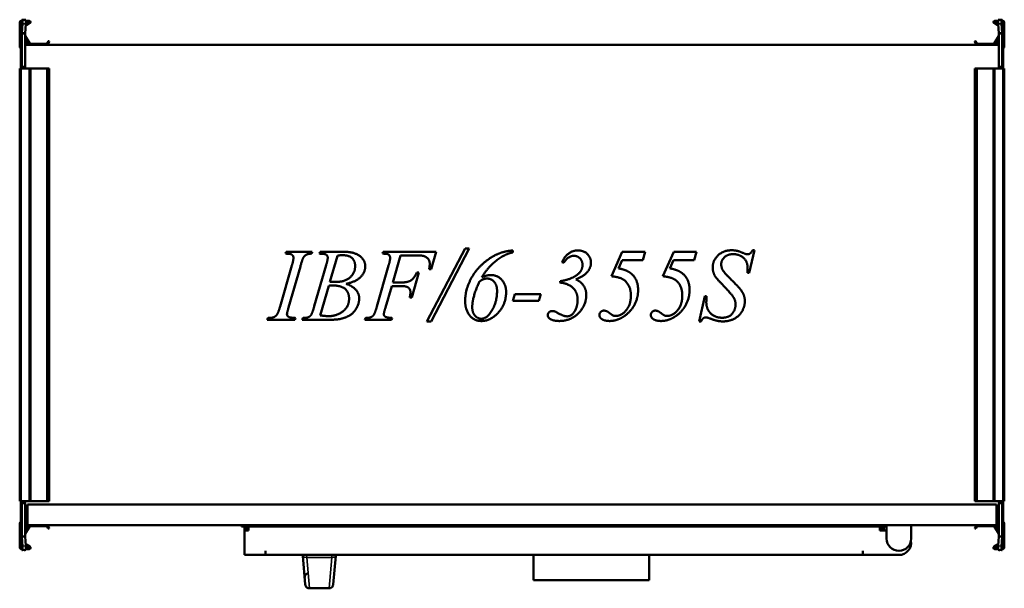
# Model space of a CAD drawing. Header units: millimetres. Extents: x 268 to 992, y 237 to 654.
import ezdxf

# ---------------------------------------------------------------- set-up
doc = ezdxf.new("R2010")
doc.units = ezdxf.units.MM
doc.header["$LTSCALE"] = 3
doc.layers.add('Widoczne (ISO)', color=7, linetype='Continuous', lineweight=50)
doc.layers.add('Widoczne wąskie (ISO)', color=7, linetype='Continuous', lineweight=35)

msp = doc.modelspace()

# ---------------------------------------------------------------- linework, layer by layer
at = {"layer": 'Widoczne (ISO)'}
for p, q in [((268.2, 634.71), (268.2, 652.51)), ((269, 640.91), (269, 652.91)), ((269, 652.91), (269.3, 652.91)), ((269.8, 652.91), (269.3, 652.91)), ((269.4, 653.71), (269.8, 653.71)), ((269.8, 644.34), (269.8, 654.41)), ((269.81, 654.5), (270.24, 654.48)), ((270.24, 651.48), (269.81, 644.57)), ((270.24, 654.48), (272.73, 654.33)), ((271.42, 654.41), (272.3, 654.41)), ((272.3, 644.42), (272.73, 651.33)), ((275.7, 651.85), (272.65, 650.08)), ((272.71, 651.04), (275.3, 652.54)), ((272.8, 653.71), (275.2, 653.71)), ((275.2, 652.91), (272.8, 652.91)), ((984.3, 651.85), (987.35, 650.08)), ((987.29, 651.04), (984.7, 652.54)), ((987.2, 653.71), (984.8, 653.71)), ((984.8, 652.91), (987.2, 652.91)), ((989.76, 654.48), (987.27, 654.33)), ((987.27, 651.33), (987.7, 644.42)), ((987.7, 654.41), (988.58, 654.41)), ((989.76, 654.48), (990.19, 654.5)), ((990.19, 644.57), (989.76, 651.48)), ((990.2, 654.41), (990.2, 644.34)), ((990.6, 653.71), (990.2, 653.71)), ((990.7, 652.91), (990.2, 652.91)), ((991, 652.91), (990.7, 652.91)), ((991, 652.91), (991, 640.91)), ((991.8, 634.71), (991.8, 652.51)), ((269.8, 644.34), (269.8, 620.11)), ((271.2, 644.34), (269.8, 644.34)), ((269.81, 644.57), (271.2, 644.49)), ((271.2, 644.49), (272.3, 644.42)), ((272.3, 644.34), (271.2, 644.34)), ((272.3, 620.12), (272.3, 644.34)), ((987.7, 644.42), (988.8, 644.49)), ((988.8, 644.34), (987.7, 644.34)), ((987.7, 644.34), (987.7, 620.12)), ((988.8, 644.49), (990.19, 644.57)), ((990.2, 644.34), (988.8, 644.34)), ((990.2, 620.11), (990.2, 644.34)), ((269, 640.41), (269, 640.91)), ((269, 637.35), (269, 640.41)), ((269, 640.41), (269.3, 640.41)), ((269.06, 637.33), (269, 637.35)), ((269.06, 637.3), (269.06, 637.3)), ((269.72, 640.18), (269.8, 640.4)), ((274.9, 636.51), (272.3, 641.02)), ((272.3, 637.91), (273.4, 637.91)), ((272.33, 642.57), (275.59, 636.91)), ((275.77, 636.81), (288.06, 636.81)), ((288.24, 636.91), (289.18, 638.54)), ((289.87, 638.14), (288.93, 636.51)), ((289.45, 638.61), (289.8, 638.41)), ((970.13, 638.14), (971.07, 636.51)), ((970.55, 638.61), (970.2, 638.41)), ((971.76, 636.91), (970.82, 638.54)), ((984.23, 636.81), (971.94, 636.81)), ((987.67, 642.57), (984.41, 636.91)), ((985.1, 636.51), (987.7, 641.02)), ((987.7, 637.91), (986.6, 637.91)), ((990.28, 640.18), (990.2, 640.4)), ((991, 640.41), (990.7, 640.41)), ((991, 637.35), (990.94, 637.33)), ((990.94, 637.3), (990.94, 637.3)), ((991, 640.91), (991, 640.41)), ((991, 640.41), (991, 637.35)), ((269, 636.11), (269, 636.01)), ((269, 636.01), (269.07, 636.01)), ((269, 633.01), (269, 636.01)), ((269, 619.91), (269, 633.01)), ((269.06, 620.11), (269.06, 632.91)), ((273.4, 636.31), (272.3, 636.31)), ((272.3, 636.01), (987.7, 636.01)), ((986.6, 636.31), (987.7, 636.31)), ((990.29, 636.31), (990.29, 636.31)), ((990.93, 636.01), (991, 636.01)), ((990.94, 632.91), (990.94, 620.11)), ((991, 636.11), (991, 636.01)), ((991, 636.01), (991, 633.01)), ((991, 633.01), (991, 619.91)), ((269.4, 618.51), (268.2, 618.51)), ((268.2, 618.51), (268.2, 300.51)), ((269, 619.41), (269, 619.91)), ((269, 619.91), (269.3, 619.91)), ((269, 619.41), (269, 618.51)), ((269, 619.41), (269.3, 619.41)), ((269.8, 619.91), (269.3, 619.91)), ((269.4, 618.51), (275.2, 618.51)), ((269.8, 619.41), (269.8, 620.11)), ((269.8, 619.41), (271.5, 619.41)), ((271.5, 619.42), (271.5, 619.41)), ((271.5, 619.42), (271.6, 619.42)), ((271.5, 618.51), (271.5, 619.41)), ((276.2, 618.51), (275.2, 618.51)), ((276.2, 618.51), (288.06, 618.51)), ((276.2, 618.51), (276.2, 300.51)), ((288.06, 618.51), (288.24, 618.51)), ((288.24, 618.51), (289.18, 618.51)), ((289.45, 618.51), (289.18, 618.51)), ((289.45, 618.51), (289.8, 618.51)), ((289.9, 618.51), (289.8, 618.51)), ((289.9, 618.51), (289.9, 300.51)), ((970.1, 618.51), (970.2, 618.51)), ((970.1, 300.51), (970.1, 618.51)), ((970.55, 618.51), (970.2, 618.51)), ((970.55, 618.51), (970.82, 618.51)), ((971.76, 618.51), (970.82, 618.51)), ((971.94, 618.51), (971.76, 618.51)), ((983.8, 618.51), (971.94, 618.51)), ((983.8, 618.51), (984.8, 618.51)), ((983.8, 300.51), (983.8, 618.51)), ((990.6, 618.51), (984.8, 618.51)), ((988.4, 619.42), (988.5, 619.42)), ((988.5, 619.41), (988.5, 619.42)), ((988.5, 619.41), (988.5, 618.51)), ((988.5, 619.41), (990.2, 619.41)), ((990.2, 620.11), (990.2, 619.41)), ((990.7, 619.91), (990.2, 619.91)), ((990.6, 618.51), (991.8, 618.51)), ((991, 619.91), (990.7, 619.91)), ((991, 619.41), (990.7, 619.41)), ((991, 619.91), (991, 619.41)), ((991, 618.51), (991, 619.41)), ((991.8, 300.51), (991.8, 618.51)), ((567.3, 432.71), (595.52, 486.31)), ((598.63, 486.31), (570.52, 432.71)), ((595.52, 486.31), (598.63, 486.31)), ((630.53, 484.88), (630.53, 483.45)), ((808.1, 485), (804.26, 468.42)), ((806.76, 485), (808.1, 485)), ((463.62, 482.51), (464.07, 483.86)), ((464.07, 483.86), (483.19, 483.86)), ((483.19, 483.86), (482.78, 482.51)), ((488.54, 482.51), (489.03, 483.86)), ((489.03, 483.86), (507, 483.86)), ((501.65, 480.96), (496.09, 461.72)), ((534.78, 482.51), (535.23, 483.86)), ((535.23, 483.86), (574.2, 483.86)), ((548.06, 481.24), (542.34, 461.35)), ((558.15, 481.24), (548.06, 481.24)), ((574.2, 483.86), (570.52, 471.23)), ((703.12, 465.92), (711.05, 483.86)), ((710.96, 477.77), (708.23, 471.64)), ((726.04, 477.77), (710.96, 477.77)), ((711.05, 483.86), (727.75, 483.86)), ((727.75, 483.86), (726.04, 477.77)), ((740.91, 465.92), (748.83, 483.86)), ((748.75, 477.77), (746.01, 471.64)), ((763.82, 477.77), (748.75, 477.77)), ((748.83, 483.86), (765.54, 483.86)), ((765.54, 483.86), (763.82, 477.77)), ((459.58, 443.66), (468.28, 473.85)), ((474.49, 473.07), (465.83, 442.93)), ((484.7, 443.87), (493.44, 474.14)), ((530.69, 443.66), (539.35, 473.81)), ((570.52, 471.23), (569.13, 471.23)), ((668.11, 475.81), (666.76, 476.22)), ((561.45, 468.54), (556.27, 450.36)), ((560.07, 468.54), (561.45, 468.54)), ((804.26, 468.42), (803, 468.42)), ((495.32, 458.94), (489.03, 437.13)), ((541.6, 458.73), (537.03, 442.93)), ((548.3, 458.73), (541.6, 458.73)), ((542.34, 461.35), (548.95, 461.35)), ((665.29, 461.19), (665.29, 462.25)), ((556.27, 450.36), (554.8, 450.36)), ((630.61, 447.79), (632.12, 452.69)), ((632.12, 452.69), (651.24, 452.69)), ((651.24, 452.69), (649.73, 447.79)), ((767.66, 432.71), (771.79, 451.26)), ((771.79, 451.26), (773.06, 451.26)), ((649.73, 447.79), (630.61, 447.79)), ((450.06, 433.86), (450.59, 435.21)), ((470.81, 435.21), (470.4, 433.86)), ((475.87, 433.86), (476.32, 435.21)), ((521.83, 433.86), (522.32, 435.21)), ((541.85, 435.21), (541.4, 433.86)), ((470.4, 433.86), (450.06, 433.86)), ((494.17, 433.86), (475.87, 433.86)), ((541.4, 433.86), (521.83, 433.86)), ((570.52, 432.71), (567.3, 432.71)), ((769.01, 432.71), (767.66, 432.71)), ((269.4, 300.51), (268.2, 300.51)), ((269, 300.51), (269, 299.61)), ((269, 299.11), (269, 299.61)), ((269, 299.61), (269.3, 299.61)), ((269, 286.01), (269, 299.11)), ((269, 299.11), (269.3, 299.11)), ((269.06, 286.11), (269.06, 298.91)), ((269.3, 299.11), (269.8, 299.11)), ((269.4, 300.51), (275.2, 300.51)), ((269.8, 298.91), (269.8, 299.61)), ((271.5, 299.61), (269.8, 299.61)), ((269.8, 298.91), (269.8, 274.69)), ((271.5, 299.61), (271.5, 300.51)), ((271.5, 299.61), (271.5, 299.6)), ((271.6, 299.6), (271.5, 299.6)), ((272.3, 274.69), (272.3, 298.9)), ((274, 298.01), (986, 298.01)), ((274, 298.01), (274, 283.01)), ((276.2, 300.51), (275.2, 300.51)), ((276.2, 300.51), (288.06, 300.51)), ((288.06, 300.51), (288.24, 300.51)), ((288.24, 300.51), (289.18, 300.51)), ((289.45, 300.51), (289.18, 300.51)), ((289.45, 300.51), (289.8, 300.51)), ((289.9, 300.51), (289.8, 300.51)), ((970.1, 300.51), (970.2, 300.51)), ((970.55, 300.51), (970.2, 300.51)), ((970.55, 300.51), (970.82, 300.51)), ((971.76, 300.51), (970.82, 300.51)), ((971.94, 300.51), (971.76, 300.51)), ((983.8, 300.51), (971.94, 300.51)), ((983.8, 300.51), (984.8, 300.51)), ((990.6, 300.51), (984.8, 300.51)), ((986, 283.01), (986, 298.01)), ((987.7, 298.9), (987.7, 274.69)), ((988.5, 299.6), (988.4, 299.6)), ((988.5, 300.51), (988.5, 299.61)), ((990.2, 299.61), (988.5, 299.61)), ((988.5, 299.6), (988.5, 299.61)), ((990.2, 299.61), (990.2, 298.91)), ((990.2, 299.11), (990.7, 299.11)), ((990.2, 274.69), (990.2, 298.91)), ((990.6, 300.51), (991.8, 300.51)), ((991, 299.61), (990.7, 299.61)), ((991, 299.11), (990.7, 299.11)), ((990.94, 298.91), (990.94, 286.11)), ((991, 299.61), (991, 300.51)), ((991, 299.61), (991, 299.11)), ((991, 299.11), (991, 286.01)), ((268.2, 284.31), (268.2, 266.51)), ((269.06, 286.01), (269, 286.01)), ((269, 284.51), (269.07, 284.51)), ((269, 284.51), (269, 283.01)), ((269.07, 283.01), (269, 283.01)), ((269, 282.91), (269, 283.01)), ((269.71, 283.01), (269.71, 283.01)), ((269.71, 282.71), (269.71, 282.71)), ((274, 286.01), (272.3, 286.01)), ((274, 285.31), (272.3, 285.31)), ((272.3, 284.51), (274, 284.51)), ((274, 283.01), (272.3, 283.01)), ((273.4, 282.71), (272.3, 282.71)), ((274.9, 282.51), (272.3, 278.01)), ((986, 283.01), (274, 283.01)), ((275.77, 282.21), (288.06, 282.21)), ((289.87, 280.88), (288.93, 282.51)), ((431.33, 282.01), (431.33, 283.01)), ((905.33, 283.01), (905.33, 281.51)), ((923.33, 281.51), (923.33, 283.01)), ((970.13, 280.88), (971.07, 282.51)), ((984.23, 282.21), (971.94, 282.21)), ((985.1, 282.51), (987.7, 278.01)), ((987.7, 286.01), (986, 286.01)), ((986, 285.31), (987.7, 285.31)), ((986, 284.51), (987.7, 284.51)), ((987.7, 283.01), (986, 283.01)), ((986.6, 282.71), (987.7, 282.71)), ((990.28, 284.51), (990.28, 284.51)), ((990.93, 284.51), (991, 284.51)), ((991, 283.01), (990.93, 283.01)), ((991, 286.01), (990.94, 286.01)), ((991, 283.01), (991, 284.51)), ((991, 282.91), (991, 283.01)), ((991.8, 284.31), (991.8, 266.51)), ((269, 281.67), (269.06, 281.69)), ((269, 278.61), (269, 281.67)), ((269, 278.11), (269, 278.61)), ((269, 278.61), (269.3, 278.61)), ((269, 266.11), (269, 278.11)), ((269.06, 281.72), (269.06, 281.72)), ((269.72, 278.84), (269.8, 278.62)), ((272.3, 281.11), (273.4, 281.11)), ((272.33, 276.45), (275.59, 282.11)), ((288.24, 282.11), (289.18, 280.48)), ((289.45, 280.41), (289.8, 280.61)), ((905.33, 282.01), (431.33, 282.01)), ((433.33, 279.01), (433.33, 282.01)), ((436.33, 279.01), (433.33, 279.01)), ((433.33, 279.01), (433.33, 261.01)), ((436.33, 280.51), (434.83, 280.51)), ((434.83, 280.51), (434.83, 279.01)), ((436.33, 282.01), (436.33, 279.01)), ((900.33, 279.01), (900.33, 282.01)), ((900.33, 280.51), (901.83, 280.51)), ((900.33, 279.01), (905.33, 279.01)), ((901.83, 279.01), (901.83, 280.51)), ((903.33, 279.01), (903.33, 282.01)), ((905.33, 273.01), (905.33, 281.51)), ((923.33, 281.51), (923.33, 273.01)), ((970.55, 280.41), (970.2, 280.61)), ((971.76, 282.11), (970.82, 280.48)), ((987.67, 276.45), (984.41, 282.11)), ((987.7, 281.11), (986.6, 281.11)), ((990.28, 278.84), (990.2, 278.62)), ((991, 278.61), (990.7, 278.61)), ((990.94, 281.72), (990.94, 281.72)), ((990.94, 281.69), (991, 281.67)), ((991, 281.67), (991, 278.61)), ((991, 278.61), (991, 278.11)), ((991, 278.11), (991, 266.11)), ((269.8, 264.61), (269.8, 274.69)), ((269.8, 274.69), (271.2, 274.69)), ((271.2, 274.54), (269.81, 274.45)), ((269.81, 274.45), (270.24, 267.54)), ((271.2, 274.69), (272.3, 274.69)), ((272.3, 274.6), (271.2, 274.54)), ((272.73, 267.69), (272.3, 274.6)), ((275.7, 267.18), (272.65, 268.94)), ((272.71, 267.98), (275.3, 266.48)), ((984.3, 267.18), (987.35, 268.94)), ((987.29, 267.98), (984.7, 266.48)), ((987.7, 274.6), (987.27, 267.69)), ((987.7, 274.69), (988.8, 274.69)), ((988.8, 274.54), (987.7, 274.6)), ((988.8, 274.69), (990.2, 274.69)), ((990.19, 274.45), (988.8, 274.54)), ((989.76, 267.54), (990.19, 274.45)), ((990.2, 274.69), (990.2, 264.61)), ((269, 266.11), (269.3, 266.11)), ((269.3, 266.11), (269.8, 266.11)), ((269.4, 265.31), (269.8, 265.31)), ((270.24, 264.54), (269.81, 264.52)), ((270.24, 264.54), (272.73, 264.69)), ((272.3, 264.61), (271.42, 264.61)), ((275.2, 266.11), (272.8, 266.11)), ((272.8, 265.31), (275.2, 265.31)), ((448.82, 261.01), (433.33, 261.01)), ((448.82, 261.01), (448.82, 264.02)), ((448.82, 264.02), (448.83, 264.02)), ((448.83, 264.02), (448.83, 264.01)), ((448.83, 264.01), (448.83, 261.01)), ((448.83, 261.01), (887.83, 261.01)), ((476.1, 261.01), (476.17, 260.3)), ((500.49, 260.3), (500.56, 261.01)), ((645.83, 261.01), (645.83, 242.51)), ((730.83, 261.01), (730.83, 242.51)), ((887.83, 264.01), (887.83, 264.02)), ((887.83, 264.02), (887.84, 264.02)), ((887.83, 264.01), (887.83, 261.01)), ((887.84, 264.02), (887.84, 261.01)), ((914.33, 261.01), (887.84, 261.01)), ((984.8, 266.11), (987.2, 266.11)), ((987.2, 265.31), (984.8, 265.31)), ((989.76, 264.54), (987.27, 264.69)), ((988.58, 264.61), (987.7, 264.61)), ((990.19, 264.52), (989.76, 264.54)), ((990.2, 266.11), (990.7, 266.11)), ((990.6, 265.31), (990.2, 265.31)), ((991, 266.11), (990.7, 266.11)), ((478.08, 239.24), (476.17, 260.3)), ((500.49, 260.3), (498.58, 239.24)), ((477.63, 244.24), (477.53, 245.37)), ((730.83, 242.51), (645.83, 242.51)), ((495.59, 236.51), (481.07, 236.51))]:
    msp.add_line(p, q, dxfattribs=at)
for centre, radius, start, end in [((269.4, 652.51), 1.2, 90, 180), ((275.2, 652.71), 1, 300, 90), ((275.2, 652.71), 0.2, 300, 90), ((984.8, 652.71), 1, 90, 240), ((984.8, 652.71), 0.2, 90, 240), ((990.6, 652.51), 1.2, 0, 90), ((281, 636.07), 12, 160, 174.13746), ((269.3, 640.91), 0.5, 270, 0), ((272.5, 642.67), 0.2, 180, 210), ((273.4, 637.11), 0.8, 270, 90), ((275.77, 637.01), 0.2, 210, 270), ((288.06, 637.01), 0.2, 270, 330), ((289.35, 638.44), 0.2, 60, 150), ((289.7, 638.24), 0.2, 330, 60), ((970.3, 638.24), 0.2, 120, 210), ((970.65, 638.44), 0.2, 30, 120), ((971.94, 637.01), 0.2, 210, 270), ((984.23, 637.01), 0.2, 270, 330), ((986.6, 637.11), 0.8, 90, 270), ((987.5, 642.67), 0.2, 330, 0), ((990.7, 640.91), 0.5, 180, 270), ((979, 636.07), 12, 5.86254, 20), ((269.2, 634.71), 1, 180, 258.46304), ((269.2, 636.11), 0.2, 128.82923, 180), ((275.77, 637.01), 1, 210, 270), ((288.06, 637.01), 1, 270, 330), ((971.94, 637.01), 1, 210, 270), ((984.23, 637.01), 1, 270, 330), ((990.8, 636.11), 0.2, 0, 51.14452), ((990.8, 634.71), 1, 281.53696, 0), ((269.3, 619.91), 0.5, 270, 0), ((271.6, 620.12), 0.7, 359.18146, 0), ((988.4, 620.12), 0.7, 180, 180.81854), ((990.7, 619.91), 0.5, 180, 270), ((269.3, 299.11), 0.5, 0, 90), ((271.6, 298.9), 0.7, 0, 0.81854), ((988.4, 298.9), 0.7, 179.18146, 180), ((990.7, 299.11), 0.5, 90, 180), ((269.2, 284.31), 1, 97.86944, 180), ((269.2, 282.91), 0.2, 180, 231.14452), ((273.4, 281.91), 0.8, 270, 90), ((275.77, 282.01), 1, 90, 150), ((275.77, 282.01), 0.2, 90, 150), ((288.06, 282.01), 1, 30, 90), ((288.06, 282.01), 0.2, 30, 90), ((971.94, 282.01), 1, 90, 150), ((971.94, 282.01), 0.2, 90, 150), ((984.23, 282.01), 1, 30, 90), ((984.23, 282.01), 0.2, 30, 90), ((986.6, 281.91), 0.8, 90, 270), ((990.8, 282.91), 0.2, 308.82923, 0), ((990.8, 284.31), 1, 0, 82.13121), ((281, 282.95), 12, 185.86254, 200), ((269.3, 278.11), 0.5, 0, 90), ((272.5, 276.35), 0.2, 150, 180), ((289.35, 280.58), 0.2, 210, 300), ((289.7, 280.78), 0.2, 300, 30), ((970.3, 280.78), 0.2, 150, 240), ((970.65, 280.58), 0.2, 240, 330), ((987.5, 276.35), 0.2, 0, 30), ((990.7, 278.11), 0.5, 90, 180), ((979, 282.95), 12, 340, 354.13746), ((914.33, 273.01), 9, 180, 0), ((914.33, 270.01), 9, 270, 9.59407), ((269.4, 266.51), 1.2, 180, 270), ((275.2, 266.31), 1, 270, 60), ((275.2, 266.31), 0.2, 270, 60), ((984.8, 266.31), 1, 120, 270), ((984.8, 266.31), 0.2, 120, 270), ((990.6, 266.51), 1.2, 270, 0), ((481.07, 239.51), 3, 185.19443, 199.47122), ((495.59, 239.51), 3, 340.52878, 354.80557), ((481.07, 239.51), 3, 199.47122, 270), ((495.59, 239.51), 3, 270, 340.52878)]:
    msp.add_arc(centre, radius, start, end, dxfattribs=at)
for centre, major_axis, start_param, end_param in [((270.05, 651.49), (0.19, 2.99), 4.714295, 6.285092), ((272.54, 651.34), (0.19, 2.99), 4.714295, 6.283185), ((987.46, 651.34), (-0.19, 2.99), 0, 1.56889), ((989.95, 651.49), (-0.19, 2.99), 6.281279, 7.852075), ((270.05, 267.53), (0.19, -2.99), 6.281279, 7.852075), ((272.54, 267.69), (0.19, -2.99), 0, 1.56889), ((987.46, 267.69), (-0.19, -2.99), 4.714295, 6.283185), ((989.95, 267.53), (-0.19, -2.99), 4.714295, 6.285092)]:
    msp.add_ellipse(centre, major_axis=major_axis, ratio=0.061628, start_param=start_param, end_param=end_param, dxfattribs=at)
for points, knots in [([(269.81, 654.5), (269.81, 654.48), (269.8, 654.47), (269.8, 654.44), (269.8, 654.43), (269.8, 654.41)], [0, 0, 0, 0, 0.01249515, 0.01249515, 0.0249903, 0.0249903, 0.0249903, 0.0249903]), ([(272.3, 654.41), (272.3, 654.41), (272.3, 654.4), (272.3, 654.4), (272.3, 654.4), (272.3, 654.39), (272.3, 654.39), (272.3, 654.39), (272.3, 654.39), (272.3, 654.38), (272.3, 654.38), (272.3, 654.38), (272.3, 654.37), (272.3, 654.37), (272.3, 654.37), (272.3, 654.36), (272.3, 654.36), (272.3, 654.36), (272.3, 654.36)], [0, 0, 0, 0, 0.001501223, 0.001501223, 0.001501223, 0.00300249, 0.00300249, 0.00300249, 0.004503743, 0.004503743, 0.004503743, 0.006004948, 0.006004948, 0.006004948, 0.007506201, 0.007506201, 0.007506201, 0.00845921, 0.00845921, 0.00845921, 0.00845921]), ([(987.7, 654.36), (987.7, 654.36), (987.7, 654.36), (987.7, 654.36), (987.7, 654.37), (987.7, 654.37), (987.7, 654.37), (987.7, 654.38), (987.7, 654.38), (987.7, 654.38), (987.7, 654.39), (987.7, 654.39), (987.7, 654.39), (987.7, 654.39), (987.7, 654.4), (987.7, 654.4), (987.7, 654.4), (987.7, 654.41), (987.7, 654.41)], [0.002049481, 0.002049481, 0.002049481, 0.002049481, 0.00300249, 0.00300249, 0.00300249, 0.004503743, 0.004503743, 0.004503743, 0.006004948, 0.006004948, 0.006004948, 0.007506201, 0.007506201, 0.007506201, 0.009007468, 0.009007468, 0.009007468, 0.010508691, 0.010508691, 0.010508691, 0.010508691]), ([(990.2, 654.41), (990.2, 654.43), (990.2, 654.44), (990.2, 654.47), (990.19, 654.48), (990.19, 654.5)], [0, 0, 0, 0, 0.01249515, 0.01249515, 0.0249903, 0.0249903, 0.0249903, 0.0249903]), ([(269.8, 644.34), (269.8, 644.38), (269.8, 644.42), (269.8, 644.49), (269.81, 644.53), (269.81, 644.57)], [0, 0, 0, 0, 0.01249515, 0.01249515, 0.0249903, 0.0249903, 0.0249903, 0.0249903]), ([(272.3, 644.42), (272.3, 644.41), (272.3, 644.41), (272.3, 644.41), (272.3, 644.4), (272.3, 644.4), (272.3, 644.39), (272.3, 644.39), (272.3, 644.39), (272.3, 644.38), (272.3, 644.38), (272.3, 644.38), (272.3, 644.37), (272.3, 644.37), (272.3, 644.36), (272.3, 644.36), (272.3, 644.36), (272.3, 644.35), (272.3, 644.35), (272.3, 644.34), (272.3, 644.34), (272.3, 644.34)], [0, 0, 0, 0, 0.00150122, 0.00150122, 0.00150122, 0.00300249, 0.00300249, 0.00300249, 0.00450374, 0.00450374, 0.00450374, 0.00600495, 0.00600495, 0.00600495, 0.0075062, 0.0075062, 0.0075062, 0.00900747, 0.00900747, 0.00900747, 0.01050869, 0.01050869, 0.01050869, 0.01050869]), ([(987.7, 644.34), (987.7, 644.34), (987.7, 644.34), (987.7, 644.35), (987.7, 644.35), (987.7, 644.36), (987.7, 644.36), (987.7, 644.36), (987.7, 644.37), (987.7, 644.37), (987.7, 644.38), (987.7, 644.38), (987.7, 644.38), (987.7, 644.39), (987.7, 644.39), (987.7, 644.39), (987.7, 644.4), (987.7, 644.4), (987.7, 644.41), (987.7, 644.41), (987.7, 644.41), (987.7, 644.42)], [0, 0, 0, 0, 0.00150122, 0.00150122, 0.00150122, 0.00300249, 0.00300249, 0.00300249, 0.00450374, 0.00450374, 0.00450374, 0.00600495, 0.00600495, 0.00600495, 0.0075062, 0.0075062, 0.0075062, 0.00900747, 0.00900747, 0.00900747, 0.01050869, 0.01050869, 0.01050869, 0.01050869]), ([(990.19, 644.57), (990.19, 644.53), (990.2, 644.49), (990.2, 644.42), (990.2, 644.38), (990.2, 644.34)], [0, 0, 0, 0, 0.01249515, 0.01249515, 0.0249903, 0.0249903, 0.0249903, 0.0249903]), ([(269.06, 637.3), (269.06, 637.3), (269.06, 637.3), (269.06, 637.3), (269.06, 637.3), (269.06, 637.3)], [0.00000127, 0.00000127, 0.00000127, 0.00000127, 0.0077936, 0.0077936, 0.01558592, 0.01558592, 0.01558592, 0.01558592]), ([(269.06, 637.3), (269.07, 637.28), (269.07, 637.17), (269.07, 636.8), (269.07, 636.51), (269.07, 635.8), (269.07, 635.38), (269.07, 634.49), (269.07, 634.03), (269.06, 633.57)], [0.0000002, 0.0000002, 0.0000002, 0.0000002, 0.138614, 0.138614, 0.2902546, 0.2902546, 0.4411619, 0.4411619, 0.5810662, 0.5810662, 0.5810662, 0.5810662]), ([(990.94, 633.57), (990.93, 634.03), (990.93, 634.48), (990.93, 635.38), (990.93, 635.8), (990.93, 636.51), (990.93, 636.79), (990.93, 637.17), (990.93, 637.28), (990.94, 637.3)], [0.0000002, 0.0000002, 0.0000002, 0.0000002, 0.138614, 0.138614, 0.2902546, 0.2902546, 0.4411619, 0.4411619, 0.5810662, 0.5810662, 0.5810662, 0.5810662]), ([(990.94, 637.3), (990.94, 637.3), (990.94, 637.3), (990.94, 637.3), (990.94, 637.3), (990.94, 637.3)], [-0.01558465, -0.01558465, -0.01558465, -0.01558465, -0.00779233, -0.00779233, 0, 0, 0, 0]), ([(269.06, 633.41), (269.06, 633.44), (269.06, 633.46), (269.06, 633.51), (269.06, 633.54), (269.06, 633.57)], [-0.01558465, -0.01558465, -0.01558465, -0.01558465, -0.00779233, -0.00779233, 0, 0, 0, 0]), ([(269.06, 632.91), (269.06, 632.99), (269.06, 633.08), (269.06, 633.24), (269.06, 633.33), (269.06, 633.41)], [0, 0, 0, 0, 0.02497584, 0.02497584, 0.04995141, 0.04995141, 0.04995141, 0.04995141]), ([(990.94, 633.41), (990.94, 633.44), (990.94, 633.46), (990.94, 633.51), (990.94, 633.54), (990.94, 633.57)], [0.00000127, 0.00000127, 0.00000127, 0.00000127, 0.0077936, 0.0077936, 0.01558592, 0.01558592, 0.01558592, 0.01558592]), ([(990.94, 633.41), (990.94, 633.33), (990.94, 633.24), (990.94, 633.08), (990.94, 632.99), (990.94, 632.91)], [0.00000127, 0.00000127, 0.00000127, 0.00000127, 0.02497637, 0.02497637, 0.04995171, 0.04995171, 0.04995171, 0.04995171]), ([(271.6, 619.42), (271.62, 619.42), (271.63, 619.42), (271.66, 619.42), (271.67, 619.42), (271.71, 619.43), (271.73, 619.43), (271.8, 619.45), (271.85, 619.46), (271.98, 619.53), (272.08, 619.59), (272.2, 619.75), (272.24, 619.82), (272.28, 619.95), (272.29, 619.99), (272.3, 620.06), (272.3, 620.09), (272.3, 620.11)], [0.5164602, 0.5164602, 0.5164602, 0.5164602, 0.521665, 0.521665, 0.5268699, 0.5268699, 0.5372796, 0.5372796, 0.558099, 0.558099, 0.5997379, 0.5997379, 0.6260553, 0.6260553, 0.6392139, 0.6392139, 0.6464865, 0.6464865, 0.6464865, 0.6464865]), ([(987.7, 620.11), (987.7, 620.09), (987.7, 620.06), (987.71, 619.99), (987.72, 619.95), (987.76, 619.82), (987.8, 619.75), (987.92, 619.59), (988.02, 619.53), (988.15, 619.46), (988.2, 619.45), (988.27, 619.43), (988.29, 619.43), (988.33, 619.42), (988.34, 619.42), (988.37, 619.42), (988.38, 619.42), (988.4, 619.42)], [0.902894, 0.902894, 0.902894, 0.902894, 0.9101665, 0.9101665, 0.9233252, 0.9233252, 0.9496425, 0.9496425, 0.9912814, 0.9912814, 1.0121009, 1.0121009, 1.0225106, 1.0225106, 1.0277154, 1.0277154, 1.0329203, 1.0329203, 1.0329203, 1.0329203]), ([(272.3, 298.91), (272.3, 298.94), (272.3, 298.96), (272.29, 299.03), (272.28, 299.07), (272.24, 299.2), (272.2, 299.27), (272.08, 299.43), (271.98, 299.49), (271.85, 299.56), (271.8, 299.57), (271.73, 299.59), (271.71, 299.59), (271.67, 299.6), (271.66, 299.6), (271.63, 299.6), (271.62, 299.6), (271.6, 299.6)], [0.902894, 0.902894, 0.902894, 0.902894, 0.9101665, 0.9101665, 0.9233252, 0.9233252, 0.9496425, 0.9496425, 0.9912814, 0.9912814, 1.0121009, 1.0121009, 1.0225106, 1.0225106, 1.0277154, 1.0277154, 1.0329203, 1.0329203, 1.0329203, 1.0329203]), ([(988.4, 299.6), (988.38, 299.6), (988.37, 299.6), (988.34, 299.6), (988.33, 299.6), (988.29, 299.59), (988.27, 299.59), (988.2, 299.57), (988.15, 299.56), (988.02, 299.49), (987.92, 299.43), (987.8, 299.27), (987.76, 299.2), (987.72, 299.07), (987.71, 299.03), (987.7, 298.96), (987.7, 298.94), (987.7, 298.91)], [0.5164602, 0.5164602, 0.5164602, 0.5164602, 0.521665, 0.521665, 0.5268699, 0.5268699, 0.5372796, 0.5372796, 0.558099, 0.558099, 0.5997379, 0.5997379, 0.6260553, 0.6260553, 0.6392139, 0.6392139, 0.6464865, 0.6464865, 0.6464865, 0.6464865]), ([(269.06, 285.61), (269.06, 285.69), (269.06, 285.78), (269.06, 285.94), (269.06, 286.03), (269.06, 286.11)], [0.00000127, 0.00000127, 0.00000127, 0.00000127, 0.02497637, 0.02497637, 0.04995171, 0.04995171, 0.04995171, 0.04995171]), ([(269.06, 285.61), (269.06, 285.59), (269.06, 285.56), (269.06, 285.51), (269.06, 285.48), (269.06, 285.46)], [0.00000127, 0.00000127, 0.00000127, 0.00000127, 0.0077936, 0.0077936, 0.01558592, 0.01558592, 0.01558592, 0.01558592]), ([(269.06, 285.46), (269.07, 284.99), (269.07, 284.54), (269.07, 283.65), (269.07, 283.22), (269.07, 282.51), (269.07, 282.23), (269.07, 281.85), (269.07, 281.75), (269.06, 281.73)], [0.0000002, 0.0000002, 0.0000002, 0.0000002, 0.138614, 0.138614, 0.2902546, 0.2902546, 0.4411619, 0.4411619, 0.5810662, 0.5810662, 0.5810662, 0.5810662]), ([(990.94, 281.73), (990.93, 281.75), (990.93, 281.85), (990.93, 282.22), (990.93, 282.51), (990.93, 283.22), (990.93, 283.64), (990.93, 284.53), (990.93, 284.99), (990.94, 285.46)], [0.0000002, 0.0000002, 0.0000002, 0.0000002, 0.138614, 0.138614, 0.2902546, 0.2902546, 0.4411619, 0.4411619, 0.5810662, 0.5810662, 0.5810662, 0.5810662]), ([(990.94, 286.11), (990.94, 286.03), (990.94, 285.94), (990.94, 285.78), (990.94, 285.69), (990.94, 285.61)], [0, 0, 0, 0, 0.02497584, 0.02497584, 0.04995141, 0.04995141, 0.04995141, 0.04995141]), ([(990.94, 285.61), (990.94, 285.59), (990.94, 285.56), (990.94, 285.51), (990.94, 285.48), (990.94, 285.46)], [-0.01558465, -0.01558465, -0.01558465, -0.01558465, -0.00779233, -0.00779233, 0, 0, 0, 0]), ([(269.06, 281.72), (269.06, 281.72), (269.06, 281.72), (269.06, 281.72), (269.06, 281.73), (269.06, 281.73)], [-0.01558465, -0.01558465, -0.01558465, -0.01558465, -0.00779233, -0.00779233, 0, 0, 0, 0]), ([(990.94, 281.72), (990.94, 281.72), (990.94, 281.72), (990.94, 281.72), (990.94, 281.73), (990.94, 281.73)], [0.00000127, 0.00000127, 0.00000127, 0.00000127, 0.0077936, 0.0077936, 0.01558592, 0.01558592, 0.01558592, 0.01558592]), ([(269.81, 274.45), (269.81, 274.49), (269.8, 274.53), (269.8, 274.61), (269.8, 274.65), (269.8, 274.69)], [0, 0, 0, 0, 0.01249515, 0.01249515, 0.0249903, 0.0249903, 0.0249903, 0.0249903]), ([(272.3, 274.69), (272.3, 274.68), (272.3, 274.68), (272.3, 274.67), (272.3, 274.67), (272.3, 274.67), (272.3, 274.66), (272.3, 274.66), (272.3, 274.65), (272.3, 274.65), (272.3, 274.65), (272.3, 274.64), (272.3, 274.64), (272.3, 274.64), (272.3, 274.63), (272.3, 274.63), (272.3, 274.62), (272.3, 274.62), (272.3, 274.62), (272.3, 274.61), (272.3, 274.61), (272.3, 274.6)], [0, 0, 0, 0, 0.00150122, 0.00150122, 0.00150122, 0.00300249, 0.00300249, 0.00300249, 0.00450374, 0.00450374, 0.00450374, 0.00600495, 0.00600495, 0.00600495, 0.0075062, 0.0075062, 0.0075062, 0.00900747, 0.00900747, 0.00900747, 0.01050869, 0.01050869, 0.01050869, 0.01050869]), ([(987.7, 274.6), (987.7, 274.61), (987.7, 274.61), (987.7, 274.62), (987.7, 274.62), (987.7, 274.62), (987.7, 274.63), (987.7, 274.63), (987.7, 274.64), (987.7, 274.64), (987.7, 274.64), (987.7, 274.65), (987.7, 274.65), (987.7, 274.65), (987.7, 274.66), (987.7, 274.66), (987.7, 274.67), (987.7, 274.67), (987.7, 274.67), (987.7, 274.68), (987.7, 274.68), (987.7, 274.69)], [0, 0, 0, 0, 0.00150122, 0.00150122, 0.00150122, 0.00300249, 0.00300249, 0.00300249, 0.00450374, 0.00450374, 0.00450374, 0.00600495, 0.00600495, 0.00600495, 0.0075062, 0.0075062, 0.0075062, 0.00900747, 0.00900747, 0.00900747, 0.01050869, 0.01050869, 0.01050869, 0.01050869]), ([(990.2, 274.69), (990.2, 274.65), (990.2, 274.61), (990.2, 274.53), (990.19, 274.49), (990.19, 274.45)], [0, 0, 0, 0, 0.01249515, 0.01249515, 0.0249903, 0.0249903, 0.0249903, 0.0249903]), ([(269.8, 264.61), (269.8, 264.6), (269.8, 264.58), (269.8, 264.55), (269.81, 264.54), (269.81, 264.52)], [0, 0, 0, 0, 0.01249515, 0.01249515, 0.0249903, 0.0249903, 0.0249903, 0.0249903]), ([(272.3, 264.67), (272.3, 264.66), (272.3, 264.66), (272.3, 264.66), (272.3, 264.66), (272.3, 264.65), (272.3, 264.65), (272.3, 264.65), (272.3, 264.64), (272.3, 264.64), (272.3, 264.64), (272.3, 264.63), (272.3, 264.63), (272.3, 264.63), (272.3, 264.62), (272.3, 264.62), (272.3, 264.62), (272.3, 264.61), (272.3, 264.61)], [0.002049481, 0.002049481, 0.002049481, 0.002049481, 0.00300249, 0.00300249, 0.00300249, 0.004503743, 0.004503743, 0.004503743, 0.006004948, 0.006004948, 0.006004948, 0.007506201, 0.007506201, 0.007506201, 0.009007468, 0.009007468, 0.009007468, 0.010508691, 0.010508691, 0.010508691, 0.010508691]), ([(987.7, 264.61), (987.7, 264.61), (987.7, 264.62), (987.7, 264.62), (987.7, 264.62), (987.7, 264.63), (987.7, 264.63), (987.7, 264.63), (987.7, 264.64), (987.7, 264.64), (987.7, 264.64), (987.7, 264.65), (987.7, 264.65), (987.7, 264.65), (987.7, 264.66), (987.7, 264.66), (987.7, 264.66), (987.7, 264.66), (987.7, 264.67)], [0, 0, 0, 0, 0.001501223, 0.001501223, 0.001501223, 0.00300249, 0.00300249, 0.00300249, 0.004503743, 0.004503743, 0.004503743, 0.006004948, 0.006004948, 0.006004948, 0.007506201, 0.007506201, 0.007506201, 0.00845921, 0.00845921, 0.00845921, 0.00845921]), ([(990.19, 264.52), (990.19, 264.54), (990.2, 264.55), (990.2, 264.58), (990.2, 264.6), (990.2, 264.61)], [0, 0, 0, 0, 0.01249515, 0.01249515, 0.0249903, 0.0249903, 0.0249903, 0.0249903]), ([(480.15, 247.48), (480, 247.45), (479.85, 247.41), (479.4, 247.27), (479.11, 247.12), (478.59, 246.75), (478.36, 246.51), (477.99, 245.99), (477.84, 245.7), (477.66, 245.1), (477.61, 244.78), (477.62, 244.42), (477.62, 244.38), (477.62, 244.31), (477.62, 244.28), (477.63, 244.25), (477.63, 244.25), (477.63, 244.24), (477.63, 244.24), (477.63, 244.24), (477.63, 244.24), (477.63, 244.24), (477.63, 244.24), (477.63, 244.24), (477.63, 244.24), (477.63, 244.24), (477.63, 244.24), (477.63, 244.24), (477.63, 244.24), (477.63, 244.24), (477.63, 244.24), (477.63, 244.24), (477.63, 244.24), (477.63, 244.24), (477.63, 244.25), (477.63, 244.26), (477.62, 244.28), (477.61, 244.4), (477.6, 244.58), (477.56, 245), (477.54, 245.17), (477.53, 245.37), (477.53, 245.37), (477.53, 245.37)], [0.046743, 0.046743, 0.046743, 0.046743, 0.092716, 0.092716, 0.187541, 0.187541, 0.284719, 0.284719, 0.379239, 0.379239, 0.474736, 0.474736, 0.486585, 0.486585, 0.495471, 0.495471, 0.495887, 0.495887, 0.496173, 0.496173, 0.496209, 0.496209, 0.496227, 0.496227, 0.496246, 0.496246, 0.496264, 0.496264, 0.496408, 0.496408, 0.500985, 0.500985, 0.514719, 0.514719, 0.555922, 0.555922, 0.679563, 0.679563, 1.051392, 1.051392, 1.25167, 1.25167, 1.251741, 1.251741, 1.251741, 1.251741]), ([(480.15, 247.48), (480, 247.45), (479.85, 247.41), (479.4, 247.27), (479.11, 247.12), (478.59, 246.75), (478.36, 246.51), (477.99, 245.99), (477.84, 245.7), (477.66, 245.1), (477.61, 244.78), (477.62, 244.42), (477.62, 244.38), (477.62, 244.31), (477.62, 244.28), (477.63, 244.25), (477.63, 244.25), (477.63, 244.24), (477.63, 244.24), (477.63, 244.24), (477.63, 244.24), (477.63, 244.24), (477.63, 244.24), (477.63, 244.24), (477.63, 244.24), (477.63, 244.24), (477.63, 244.24), (477.63, 244.24), (477.63, 244.24), (477.63, 244.24)], [0.0467425, 0.0467425, 0.0467425, 0.0467425, 0.0927162, 0.0927162, 0.1875407, 0.1875407, 0.2847189, 0.2847189, 0.3792395, 0.3792395, 0.4747359, 0.4747359, 0.4865848, 0.4865848, 0.4954707, 0.4954707, 0.4958872, 0.4958872, 0.4961733, 0.4961733, 0.496209, 0.496209, 0.4962269, 0.4962269, 0.4962462, 0.4962462, 0.4962643, 0.4962643, 0.4963414, 0.4963414, 0.4963414, 0.4963414])]:
    msp.add_open_spline(points, degree=3, knots=knots, dxfattribs=at)
for points, degree in [([(269.07, 636.16), (269.07, 636.19), (269.07, 636.23), (269.07, 636.27)], 3), ([(990.93, 636.16), (990.93, 636.11), (990.93, 636.06), (990.93, 636.01)], 3), ([(269.06, 619.91), (269.06, 619.98), (269.06, 620.05), (269.06, 620.11)], 3), ([(990.94, 620.11), (990.94, 620.05), (990.94, 619.98), (990.94, 619.91)], 3), ([(621.05, 482.88), (624.89, 484.35), (630.53, 484.88)], 2), ([(666.76, 476.22), (668.68, 480.51), (674.69, 484.88), (678.28, 484.88)], 2), ([(678.28, 484.88), (682.66, 484.88), (688.05, 479.69), (688.05, 475.73)], 2), ([(777.51, 472.34), (777.51, 477.57), (785.35, 485), (791.48, 485)], 2), ([(791.48, 485), (793.56, 485), (795.4, 484.59)], 2), ([(803.08, 482.06), (804.18, 482.06), (805.74, 483.16), (806.76, 485)], 2), ([(469.38, 479.53), (469.38, 480.47), (468.4, 481.81), (466.44, 482.51), (463.62, 482.51)], 2), ([(468.28, 473.85), (469.38, 477.61), (469.38, 479.53)], 2), ([(479.26, 481.94), (477.59, 481.16), (475.87, 478.18), (474.49, 473.07)], 2), ([(482.78, 482.51), (480.41, 482.55), (479.26, 481.94)], 2), ([(489.68, 482.47), (489.07, 482.47), (488.54, 482.51)], 2), ([(494.58, 479.53), (494.58, 480.88), (492.54, 482.47), (489.68, 482.47)], 2), ([(493.44, 474.14), (494.58, 477.98), (494.58, 479.53)], 2), ([(505.08, 481.41), (503.73, 481.41), (501.65, 480.96)], 2), ([(514.72, 473.36), (514.72, 477.16), (510.11, 481.41), (505.08, 481.41)], 2), ([(507, 483.86), (511.54, 483.86), (518.64, 481.04), (522.16, 476.06), (522.16, 473.24)], 2), ([(540.42, 479.53), (540.42, 480.47), (539.48, 481.86), (537.6, 482.51), (534.78, 482.51)], 2), ([(539.35, 473.81), (540.42, 477.44), (540.42, 479.53)], 2), ([(564.76, 480.88), (563.25, 481.24), (558.15, 481.24)], 2), ([(569.54, 474.99), (569.54, 477.44), (566.85, 480.3), (564.76, 480.88)], 2), ([(595.56, 447.58), (595.56, 455.14), (602.59, 469.85), (614.6, 480.39), (621.05, 482.88)], 2), ([(630.53, 483.45), (624.2, 481.98), (612.31, 472.54), (607.82, 465.11)], 2), ([(675.47, 480.92), (671.34, 480.92), (668.11, 475.81)], 2), ([(681.8, 474.22), (681.8, 477.12), (678.08, 480.92), (675.47, 480.92)], 2), ([(792.42, 482.14), (788.58, 482.14), (783.76, 477.65), (783.76, 474.71)], 2), ([(803.16, 472.01), (803.16, 476.46), (797.24, 482.14), (792.42, 482.14)], 2), ([(795.4, 484.59), (796.54, 484.39), (799.57, 483.12)], 2), ([(799.57, 483.12), (801.73, 482.26), (801.94, 482.18)], 2), ([(801.94, 482.18), (802.47, 482.06), (803.08, 482.06)], 2), ([(499.57, 461.68), (507.25, 461.68), (514.72, 468.33), (514.72, 473.36)], 2), ([(522.16, 473.24), (522.16, 468.95), (515.58, 461.96), (508.15, 460.33)], 2), ([(569.13, 471.23), (569.54, 473.52), (569.54, 474.99)], 2), ([(688.05, 475.73), (688.05, 472.34), (682.98, 466.05), (676.81, 463.6)], 2), ([(678.61, 467.56), (681.8, 470.34), (681.8, 474.22)], 2), ([(708.23, 471.64), (714.23, 470.7), (717.54, 467.93)], 2), ([(746.01, 471.64), (752.02, 470.7), (755.33, 467.93)], 2), ([(779.18, 466.05), (777.51, 469.03), (777.51, 472.34)], 2), ([(783.76, 474.71), (783.76, 472.09), (786.82, 467.44), (797.85, 456.86), (801.12, 450.89), (801.12, 447.54)], 2), ([(803, 468.42), (803.16, 470.62), (803.16, 472.01)], 2), ([(548.95, 461.35), (553.37, 461.35), (557.74, 464.09), (560.07, 468.54)], 2), ([(611.66, 464.21), (610.35, 464.21), (608.02, 463.35), (606.06, 462)], 2), ([(607.82, 465.11), (611.82, 466.82), (614.35, 466.82)], 2), ([(619.01, 455.14), (619.01, 459.51), (614.72, 464.21), (611.66, 464.21)], 2), ([(614.35, 466.82), (619.05, 466.82), (625.67, 460.04), (625.67, 454.28)], 2), ([(665.29, 462.25), (674.24, 463.6), (678.61, 467.56)], 2), ([(676.81, 463.6), (680.65, 462), (684.58, 456.08), (684.58, 451.91)], 2), ([(717.38, 451.67), (717.38, 456.24), (713.66, 462.74), (707.9, 465.39), (703.12, 465.92)], 2), ([(717.54, 467.93), (722.69, 463.6), (722.69, 455.88)], 2), ([(755.16, 451.67), (755.16, 456.24), (751.45, 462.74), (745.69, 465.39), (740.91, 465.92)], 2), ([(755.33, 467.93), (760.47, 463.6), (760.47, 455.88)], 2), ([(783.88, 460.57), (780.25, 464.25), (779.18, 466.05)], 2), ([(498.3, 459.1), (497.08, 459.1), (495.32, 458.94)], 2), ([(496.09, 461.72), (498.5, 461.68), (499.57, 461.68)], 2), ([(510.27, 449.46), (510.27, 454), (504.59, 459.1), (498.3, 459.1)], 2), ([(508.15, 460.33), (513.05, 458.61), (517.7, 453.02), (517.7, 449.67)], 2), ([(555.37, 454), (555.37, 456.28), (552.39, 458.73), (548.3, 458.73)], 2), ([(606.06, 462), (600.79, 450.77), (600.79, 443.13)], 2), ([(678.24, 448.48), (678.24, 451.99), (675.3, 457.55), (669.01, 460.98), (665.29, 461.19)], 2), ([(722.69, 455.88), (722.69, 450.73), (718.89, 442.44), (713.42, 436.84), (710.27, 435.21)], 2), ([(760.47, 455.88), (760.47, 450.73), (756.67, 442.44), (751.2, 436.84), (748.06, 435.21)], 2), ([(793.15, 449.79), (791.44, 452.85), (783.88, 460.57)], 2), ([(495.36, 436.59), (501.24, 436.59), (510.27, 443.54), (510.27, 449.46)], 2), ([(517.7, 449.67), (517.7, 445.91), (513.86, 439.13), (507.86, 435.37), (503.61, 434.47)], 2), ([(554.8, 450.36), (555.37, 452.57), (555.37, 454)], 2), ([(607.37, 434.67), (611.66, 434.67), (619.01, 447.01), (619.01, 455.14)], 2), ([(625.67, 454.28), (625.67, 445.46), (614.27, 433), (607.74, 433)], 2), ([(684.58, 451.91), (684.58, 447.3), (679.26, 438.06), (669.99, 433), (664.89, 433)], 2), ([(706.18, 436.72), (710.35, 436.72), (717.38, 445.01), (717.38, 451.67)], 2), ([(743.97, 436.72), (748.14, 436.72), (755.16, 445.01), (755.16, 451.67)], 2), ([(773.06, 451.26), (772.81, 448.56), (772.81, 446.81)], 2), ([(794.3, 445.21), (794.3, 447.75), (793.15, 449.79)], 2), ([(457.08, 437.45), (458.31, 439.21), (459.58, 443.66)], 2), ([(465.83, 442.93), (464.64, 439.13), (464.64, 438.06)], 2), ([(482.37, 437.41), (483.23, 438.84), (484.7, 443.87)], 2), ([(528.33, 437.41), (529.35, 438.92), (530.69, 443.66)], 2), ([(537.03, 442.93), (535.84, 439.25), (535.84, 438.02)], 2), ([(607.74, 433), (601.73, 433), (595.56, 441.82), (595.56, 447.58)], 2), ([(600.79, 443.13), (600.79, 439.21), (604.8, 434.67), (607.37, 434.67)], 2), ([(670.6, 436.43), (673.91, 436.43), (678.24, 444.11), (678.24, 448.48)], 2), ([(772.81, 446.81), (772.81, 441.74), (779.26, 435.41), (784.45, 435.41)], 2), ([(784.45, 435.41), (789.27, 435.41), (794.3, 441.33), (794.3, 445.21)], 2), ([(801.12, 447.54), (801.12, 443.74), (797.08, 436.64), (789.56, 432.71), (785.07, 432.71)], 2), ([(450.59, 435.21), (453.69, 435.29), (454.67, 435.74)], 2), ([(454.67, 435.74), (456.31, 436.35), (457.08, 437.45)], 2), ([(464.64, 438.06), (464.64, 437.25), (465.58, 436.06), (467.58, 435.41), (470.81, 435.21)], 2), ([(476.32, 435.21), (479.22, 435.29), (480.25, 435.78)], 2), ([(480.25, 435.78), (481.72, 436.39), (482.37, 437.41)], 2), ([(489.03, 437.13), (493.07, 436.59), (495.36, 436.59)], 2), ([(503.61, 434.47), (500.59, 433.86), (494.17, 433.86)], 2), ([(522.32, 435.21), (525.22, 435.29), (526.16, 435.74)], 2), ([(526.16, 435.74), (527.63, 436.35), (528.33, 437.41)], 2), ([(535.84, 438.02), (535.84, 436.8), (537.88, 435.45), (541.85, 435.21)], 2), ([(656.27, 437.21), (656.27, 438.51), (658.15, 440.35), (659.53, 440.35)], 2), ([(657.86, 434.63), (656.27, 435.74), (656.27, 437.21)], 2), ([(664.89, 433), (660.27, 433), (657.86, 434.63)], 2), ([(659.53, 440.35), (660.47, 440.35), (661.45, 440.07)], 2), ([(661.45, 440.07), (662.03, 439.86), (666.64, 437.29), (669.22, 436.43), (670.6, 436.43)], 2), ([(694.26, 437.41), (694.26, 438.76), (696.18, 440.64), (697.57, 440.64)], 2), ([(695.73, 434.63), (694.26, 435.74), (694.26, 437.41)], 2), ([(701.65, 433), (697.89, 433), (695.73, 434.63)], 2), ([(697.57, 440.64), (699.53, 440.64), (701.94, 438.68)], 2), ([(710.27, 435.21), (705.98, 433), (701.65, 433)], 2), ([(701.94, 438.68), (703.41, 437.45), (704.35, 437.04)], 2), ([(704.35, 437.04), (705.12, 436.72), (706.18, 436.72)], 2), ([(732.04, 437.41), (732.04, 438.76), (733.96, 440.64), (735.35, 440.64)], 2), ([(733.51, 434.63), (732.04, 435.74), (732.04, 437.41)], 2), ([(739.44, 433), (735.68, 433), (733.51, 434.63)], 2), ([(735.35, 440.64), (737.31, 440.64), (739.72, 438.68)], 2), ([(748.06, 435.21), (743.77, 433), (739.44, 433)], 2), ([(739.72, 438.68), (741.19, 437.45), (742.13, 437.04)], 2), ([(742.13, 437.04), (742.91, 436.72), (743.97, 436.72)], 2), ([(772.4, 435.65), (770.24, 435.65), (769.01, 432.71)], 2), ([(774.81, 435.12), (773.38, 435.65), (772.4, 435.65)], 2), ([(785.07, 432.71), (782.86, 432.71), (779.02, 433.53), (774.81, 435.12)], 2), ([(269.06, 298.91), (269.06, 298.98), (269.06, 299.05), (269.06, 299.11)], 3), ([(990.94, 299.11), (990.94, 299.05), (990.94, 298.98), (990.94, 298.91)], 3), ([(269.07, 282.87), (269.07, 282.91), (269.07, 282.96), (269.07, 283.01)], 3), ([(990.93, 282.87), (990.93, 282.83), (990.93, 282.79), (990.93, 282.76)], 3), ([(990.94, 285.46), (990.94, 285.4), (990.94, 285.35), (990.94, 285.3)], 3)]:
    msp.add_open_spline(points, degree=degree, dxfattribs=at)
at = {"layer": 'Widoczne wąskie (ISO)'}
for p, q in [((269.3, 652.91), (269.3, 640.91)), ((269.81, 654.5), (269.81, 644.57)), ((270.24, 654.48), (270.24, 654.48)), ((270.24, 651.48), (272.73, 651.33)), ((989.76, 651.48), (987.27, 651.33)), ((989.76, 654.48), (989.76, 654.48)), ((990.19, 644.57), (990.19, 654.5)), ((990.7, 640.91), (990.7, 652.91)), ((269, 640.91), (269.3, 640.91)), ((269.3, 640.91), (269.8, 640.91)), ((269.3, 640.91), (269.3, 640.41)), ((269.63, 639.91), (269.63, 639.91)), ((990.2, 640.91), (990.7, 640.91)), ((990.37, 639.91), (990.37, 639.91)), ((990.7, 640.41), (990.7, 640.91)), ((991, 640.91), (990.7, 640.91)), ((269.72, 632.91), (269.06, 632.91)), ((269.72, 619.91), (269.72, 632.91)), ((269.72, 632.91), (269.8, 632.91)), ((990.28, 632.91), (990.2, 632.91)), ((990.94, 632.91), (990.28, 632.91)), ((990.28, 632.91), (990.28, 619.91)), ((269.3, 619.91), (269.3, 619.41)), ((269.4, 618.51), (269.4, 300.51)), ((272.3, 620.11), (269.8, 620.11)), ((271.2, 619.41), (271.2, 618.51)), ((275.2, 618.51), (275.2, 300.51)), ((288.06, 618.51), (288.06, 300.51)), ((288.24, 618.51), (288.24, 300.51)), ((289.18, 618.51), (289.18, 300.51)), ((289.45, 618.51), (289.45, 300.51)), ((289.8, 618.51), (289.8, 300.51)), ((970.2, 300.51), (970.2, 618.51)), ((970.55, 300.51), (970.55, 618.51)), ((970.82, 300.51), (970.82, 618.51)), ((971.76, 300.51), (971.76, 618.51)), ((971.94, 300.51), (971.94, 618.51)), ((984.8, 300.51), (984.8, 618.51)), ((990.2, 620.11), (987.7, 620.11)), ((988.8, 618.51), (988.8, 619.41)), ((990.6, 300.51), (990.6, 618.51)), ((990.7, 619.41), (990.7, 619.91)), ((269.3, 299.61), (269.3, 299.11)), ((269.72, 286.11), (269.72, 299.11)), ((269.8, 298.91), (272.3, 298.91)), ((271.2, 300.51), (271.2, 299.61)), ((987.7, 298.91), (990.2, 298.91)), ((988.8, 299.61), (988.8, 300.51)), ((990.28, 299.11), (990.28, 286.11)), ((990.7, 299.11), (990.7, 299.61)), ((269.06, 286.11), (269.72, 286.11)), ((269.72, 286.11), (269.8, 286.11)), ((990.28, 286.11), (990.2, 286.11)), ((990.28, 286.11), (990.94, 286.11)), ((269, 278.11), (269.3, 278.11)), ((269.3, 278.61), (269.3, 278.11)), ((269.8, 278.11), (269.3, 278.11)), ((269.3, 278.11), (269.3, 266.11)), ((269.63, 279.11), (269.63, 279.11)), ((434.83, 280.51), (433.73, 280.51)), ((901.83, 280.51), (902.93, 280.51)), ((990.7, 278.11), (990.2, 278.11)), ((990.37, 279.11), (990.37, 279.11)), ((990.7, 278.11), (990.7, 278.61)), ((990.7, 266.11), (990.7, 278.11)), ((991, 278.11), (990.7, 278.11)), ((269.81, 274.45), (269.81, 264.52)), ((990.19, 264.52), (990.19, 274.45)), ((270.24, 267.54), (272.73, 267.69)), ((270.24, 264.54), (270.24, 264.54)), ((479.16, 259.28), (479, 261.01)), ((497.66, 261.01), (497.51, 259.28)), ((989.76, 267.54), (987.27, 267.69)), ((989.76, 264.54), (989.76, 264.54)), ((497.51, 259.28), (479.16, 259.28)), ((479.16, 259.28), (481.07, 236.51)), ((495.59, 236.51), (497.51, 259.28))]:
    msp.add_line(p, q, dxfattribs=at)
for centre, major_axis, ratio, start_param, end_param in [((280.99, 636.03), (-11.99, 0.38), 0.984885, 5.965377, 6.208164), ((269.65, 635.04), (-0.07, -5.14), 0.000062, 2.948989, 3.141593), ((990.35, 635.04), (0.07, -5.14), 0.000062, 3.141592, 3.334197), ((979.01, 636.03), (11.99, 0.38), 0.984885, 0.075022, 0.317808), ((280.99, 633.41), (-12, -0.07), 0.173121, 5.933196, 6.175982), ((269.65, 632.91), (0, 6.01), 0.012226, 4.712175, 4.90478), ((979.01, 633.41), (12, -0.07), 0.173121, 0.107203, 0.349989), ((990.35, 632.91), (0, -6.01), 0.012225, 4.519998, 4.712603), ((280.99, 285.61), (-12, 0.07), 0.173121, 0.107203, 0.349989), ((269.65, 286.11), (0, 6.01), 0.012225, 4.519998, 4.712603), ((990.35, 286.11), (0, -6.01), 0.012226, 4.712175, 4.90478), ((979.01, 285.61), (12, 0.07), 0.173121, 5.933196, 6.175982), ((280.99, 282.99), (-11.99, -0.38), 0.984885, 0.075022, 0.317808), ((269.65, 283.99), (-0.07, 5.14), 0.000062, 3.141592, 3.334197), ((979.01, 282.99), (11.99, -0.38), 0.984885, 5.965377, 6.208164), ((990.35, 283.99), (0.07, 5.14), 0.000062, 2.948989, 3.141593), ((479.16, 260.57), (-2.99, -0.27), 0.429287, 0, 1.53179), ((497.51, 260.57), (2.99, -0.27), 0.429287, 4.751395, 6.283185)]:
    msp.add_ellipse(centre, major_axis=major_axis, ratio=ratio, start_param=start_param, end_param=end_param, dxfattribs=at)
for points, knots in [([(269.71, 638.03), (269.71, 638.49), (269.71, 639.42), (269.72, 639.94), (269.72, 640.08)], [-0.0000125, -0.0000125, -0.0000125, -0.0000125, 0.083717, 0.1958357, 0.1958357, 0.1958357, 0.1958357]), ([(269.72, 634.06), (269.71, 635.34), (269.71, 636.76), (269.71, 637.88), (269.71, 638.03)], [-0.1965799, -0.1965799, -0.1965799, -0.1965799, -0.0284018, -0.0000125, -0.0000125, -0.0000125, -0.0000125]), ([(990.28, 640.08), (990.29, 639.87), (990.29, 639.22), (990.29, 638.19), (990.29, 638.03)], [-0.1965799, -0.1965799, -0.1965799, -0.1965799, -0.0284018, -0.0000125, -0.0000125, -0.0000125, -0.0000125]), ([(990.29, 638.03), (990.29, 637.57), (990.29, 636.36), (990.28, 634.92), (990.28, 634.06)], [-0.0000125, -0.0000125, -0.0000125, -0.0000125, 0.083717, 0.1958357, 0.1958357, 0.1958357, 0.1958357]), ([(269.71, 280.99), (269.71, 281.45), (269.71, 282.66), (269.72, 284.11), (269.72, 284.96)], [-0.0000125, -0.0000125, -0.0000125, -0.0000125, 0.083717, 0.1958357, 0.1958357, 0.1958357, 0.1958357]), ([(990.28, 284.96), (990.29, 283.68), (990.29, 282.27), (990.29, 281.14), (990.29, 280.99)], [-0.1965799, -0.1965799, -0.1965799, -0.1965799, -0.0284018, -0.0000125, -0.0000125, -0.0000125, -0.0000125]), ([(269.72, 278.94), (269.71, 279.15), (269.71, 279.81), (269.71, 280.83), (269.71, 280.99)], [-0.1965799, -0.1965799, -0.1965799, -0.1965799, -0.0284018, -0.0000125, -0.0000125, -0.0000125, -0.0000125]), ([(990.29, 280.99), (990.29, 280.53), (990.29, 279.6), (990.28, 279.08), (990.28, 278.94)], [-0.0000125, -0.0000125, -0.0000125, -0.0000125, 0.083717, 0.1958357, 0.1958357, 0.1958357, 0.1958357])]:
    msp.add_open_spline(points, degree=3, knots=knots, dxfattribs=at)

doc.saveas('drawing.dxf')
